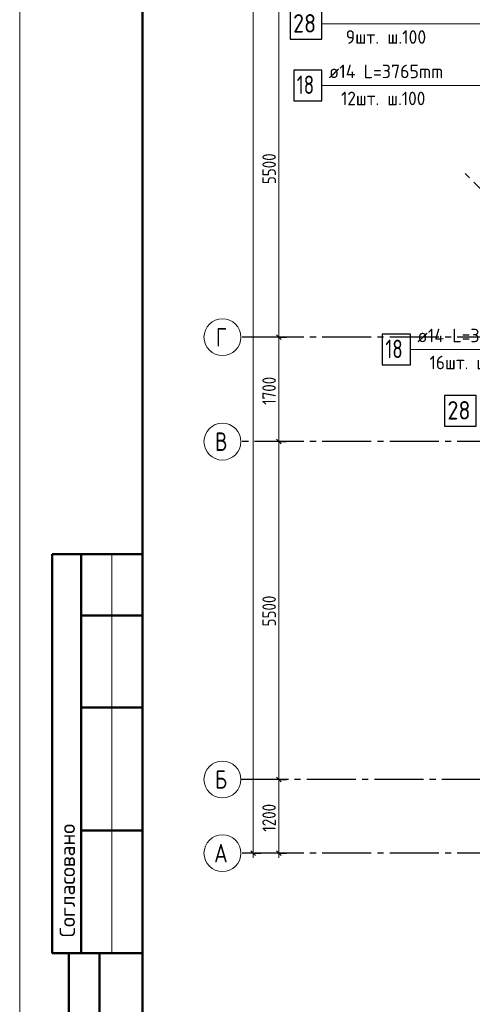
# Model space of a CAD drawing. Header units: millimetres. Extents: x 0 to 43617, y 0 to 59400.
# Tile 2 of 29: x 0 to 7368, y 8170 to 24199. Entities that reach past the tile are written whole.
import ezdxf

# ---------------------------------------------------------------- set-up
doc = ezdxf.new("R2010")
doc.units = ezdxf.units.MM
doc.linetypes.add('______5', pattern=[1100, 800, -100, 100, -100])
for name, color, linetype, lineweight in [('Standard', 7, 'Continuous', 25), ('ДОП Верх по У', 7, 'Continuous', 25), ('Оси', 40, '______5', 18), ('Позиционная метка номер позиции', 7, 'Continuous', 13)]:
    doc.layers.add(name, color=color, linetype=linetype, lineweight=lineweight)
doc.styles.add('GOST 2.304-81', font='txt')
doc.styles.add('ISOCPEUR', font='txt')

msp = doc.modelspace()

# ---------------------------------------------------------------- linework, layer by layer
at = {"layer": 'Standard', "color": 7, "linetype": 'Continuous', "lineweight": 13, "transparency": 33554687}
for p, q in [((4221, 19030), (4221, 24530)), ((4221, 17330), (4221, 19030)), ((1500, 15500), (1500, 9000)), ((3802, 10630), (3802, 10555)), ((4221, 10630), (4221, 10555))]:
    msp.add_line(p, q, dxfattribs=at)
at = {"layer": 'Standard', "color": 251, "linetype": 'Continuous', "lineweight": -3, "true_color": 0x656565, "transparency": 33554687}
for p, q in [((4221, 19030), (4096, 19030)), ((4221, 19030), (4346, 19030)), ((4221, 17330), (4096, 17330)), ((4221, 17330), (4346, 17330)), ((4221, 17330), (4221, 17330)), ((4221, 11830), (4096, 11830)), ((4221, 11830), (4346, 11830)), ((4221, 11830), (4221, 11830)), ((3802, 10630), (3677, 10630)), ((3802, 10630), (3700, 10630)), ((3802, 10630), (3927, 10630)), ((4221, 10630), (4096, 10630)), ((4221, 10630), (4346, 10630)), ((4221, 10630), (4221, 10630))]:
    msp.add_line(p, q, dxfattribs=at)
at = {"layer": 'Standard', "color": 7, "linetype": 'Continuous', "lineweight": 25, "transparency": 33554687}
for p, q in [((4258, 18993), (4183, 19068)), ((4258, 17293), (4183, 17368)), ((4258, 11793), (4183, 11868)), ((3839, 10593), (3764, 10668)), ((4258, 10593), (4183, 10668))]:
    msp.add_line(p, q, dxfattribs=at)
at = {"layer": 'Standard', "color": 7, "linetype": 'Continuous', "lineweight": 50, "transparency": 33554687}
for p, q in [((2000, 15500), (527, 15500)), ((527, 15500), (527, 9000)), ((527, 15500), (527, 9000)), ((1000, 15500), (1000, 9000)), ((2000, 14500), (1000, 14500)), ((2000, 13000), (1000, 13000)), ((2000, 11000), (1000, 11000)), ((0, 9000), (6, 9000)), ((527, 9000), (2000, 9000)), ((800, 500), (800, 9000)), ((800, 500), (800, 9000)), ((1300, 500), (1300, 9000))]:
    msp.add_line(p, q, dxfattribs=at)
at = {"layer": 'Standard', "color": 7, "linetype": 'Continuous', "lineweight": 13, "transparency": 33554687}
msp.add_lwpolyline([(0, 0), (42000, 0), (42000, 59400), (0, 59400), (0, 0)], close=True, dxfattribs=at)
for points in [[(42000, 59400), (0, 59400), (0, 0), (42000, 0), (42000, 59400)], [(42000, 59400), (0, 59400), (0, 0), (42000, 0), (42000, 59400)], [(3802, 10630), (3802, 33448), (3802, 33448), (3802, 57120)], [(4221, 11830), (4221, 13913), (4221, 13913), (4221, 17330)], [(4221, 10630), (4221, 10920), (4221, 10920), (4221, 11830)]]:
    msp.add_lwpolyline(points, dxfattribs=at)
at = {"layer": 'Standard', "color": 7, "linetype": 'Continuous', "lineweight": 50, "transparency": 33554687}
msp.add_lwpolyline([(2000, 58900), (41500, 58900), (41500, 500), (2000, 500), (2000, 58900)], close=True, dxfattribs=at)
at = {"layer": 'Standard', "color": 251, "linetype": 'Continuous', "lineweight": -3, "true_color": 0x656565, "transparency": 33554687}
msp.add_lwpolyline([(4221, 19030), (4204, 19030), (4204, 19030), (4204, 19030), (4204, 19030), (4204, 19030), (4204, 19030), (4204, 19030), (4204, 19030), (4204, 19030), (4204, 19030), (4204, 19030), (4204, 19030), (4204, 19030), (4204, 19030), (4204, 19030), (4204, 19030), (4204, 19030), (4204, 19030), (4204, 19030), (4204, 19030), (4204, 19030), (4204, 19030), (3700, 19030)], dxfattribs=at)
at = {"layer": 'ДОП Верх по У', "color": 7, "linetype": 'Continuous', "lineweight": 13, "transparency": 33554687}
for p, q in [((5057, 24130), (7121, 24130)), ((5013, 23130), (7121, 23130)), ((6455, 18830), (8563, 18830))]:
    msp.add_line(p, q, dxfattribs=at)
at = {"layer": 'ДОП Верх по У', "color": 7, "linetype": 'Continuous', "lineweight": 25, "transparency": 33554687}
for points in [[(4401, 23880), (4921, 23880), (4921, 24380), (4401, 24380), (4401, 23880)], [(4461, 22880), (4921, 22880), (4921, 23380), (4461, 23380), (4461, 22880)], [(5903, 18580), (6363, 18580), (6363, 19080), (5903, 19080), (5903, 18580)], [(6914, 17580), (7434, 17580), (7434, 18080), (6914, 18080), (6914, 17580)]]:
    msp.add_lwpolyline(points, dxfattribs=at)
at = {"layer": 'Оси', "color": 8, "linetype": '______5', "lineweight": -3, "transparency": 33554687}
for p, q in [((16513, 12430), (7200, 21743)), ((33224, 19030), (3600, 19030)), ((33224, 17330), (3600, 17330)), ((34074, 11830), (3600, 11830)), ((33224, 10630), (3600, 10630))]:
    msp.add_line(p, q, dxfattribs=at)
at = {"layer": 'Оси', "color": 7, "linetype": 'Continuous', "lineweight": 13, "transparency": 33554687}
for centre in [(3300, 19030), (3300, 17330), (3300, 11830), (3300, 10630)]:
    msp.add_circle(centre, 300, dxfattribs=at)
at = {"layer": 'Позиционная метка номер позиции', "color": 7, "linetype": 'Continuous', "lineweight": 13, "transparency": 33554687}
for points in [[(9634, 23270), (9314, 23590), (9314, 24130), (4921, 24130)], [(8675, 22270), (8375, 22570), (8375, 23130), (4921, 23130)], [(10421, 19300), (10421, 18830), (6363, 18830)]]:
    msp.add_lwpolyline(points, dxfattribs=at)

# ---------------------------------------------------------------- texts
at = {"layer": 'Standard', "color": 7, "linetype": 'Continuous', "lineweight": 25, "transparency": 33554687, "char_height": 220, "attachment_point": 7, "rotation": 90, "style": 'GOST 2.304-81'}
for s, insert, width in [('5500', (4171, 21522), 641.48), ('1700', (4170, 17930), 625.73), ('5500', (4171, 14322), 641.48), ('1200', (4170, 10980), 625.74)]:
    msp.add_mtext(s, dxfattribs=dict(at, insert=insert, width=width))
at = {"layer": 'Standard', "color": 7, "linetype": 'Continuous', "lineweight": 50, "transparency": 33554687, "insert": (900, 9261), "char_height": 250, "width": 2071.88, "attachment_point": 7, "rotation": 90, "style": 'ISOCPEUR'}
msp.add_mtext('\\A1;{\\fISOCPEUR|i0|b0;\\H250.000000;\\W1.000000;\\C7;Согласовано}\\P', dxfattribs=at)
at = {"layer": 'ДОП Верх по У', "color": 7, "linetype": 'Continuous', "lineweight": 13, "transparency": 33554687, "attachment_point": 7, "style": 'ISOCPEUR'}
for s, insert, char_height, width in [('\\W0.87;28', (4451, 23990), 300, 550.8), ('\\W0.95;9шт. ш.100 ', (5308, 23807), 220, 1665.52), ('\\W0.96;ø14 L=3765mm ', (5033, 23247), 220, 2172.61), ('\\W0.75;18', (4511, 22990), 300, 472.29), ('\\W0.93;12шт. ш.100 ', (5231, 22807), 220, 1773.34), ('\\W0.96;ø14 L=3765mm ', (6475, 18948), 220, 2172.61), ('\\W0.75;18', (5953, 18690), 300, 472.29), ('\\W0.93;16шт. ш.100 ', (6673, 18508), 220, 1773.35), ('\\W0.87;28', (6964, 17690), 300, 550.81)]:
    msp.add_mtext(s, dxfattribs=dict(at, insert=insert, char_height=char_height, width=width))
at = {"layer": 'Оси', "color": 7, "linetype": 'Continuous', "lineweight": 25, "transparency": 33554687, "char_height": 300, "attachment_point": 7, "style": 'ISOCPEUR'}
for s, insert, width in [('\\W0.78;Г', (3195, 18880), 326.41), ('\\W0.80;В', (3180, 17180), 359.83), ('\\W0.80;Б', (3180, 11680), 359.83), ('\\W0.82;А', (3165, 10480), 392.65)]:
    msp.add_mtext(s, dxfattribs=dict(at, insert=insert, width=width))

doc.saveas('drawing.dxf')
